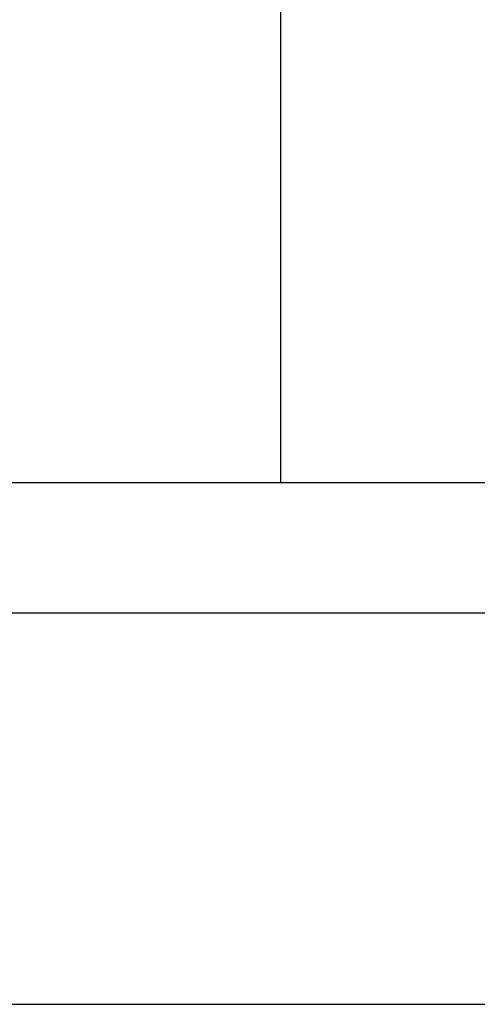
# Paper-space layout 'A2-V (Narrow)' of a CAD drawing. Header units: millimetres. Extents: x -5 to 415, y -15 to 579.
# Tile 2 of 17: x 205 to 223, y -15 to 23. Entities that reach past the tile are written whole.
import ezdxf

# ---------------------------------------------------------------- set-up
doc = ezdxf.new("R2010")
doc.units = ezdxf.units.MM
for name, color, linetype in [('Disegno1', 2, 'Continuous'), ('Tabella', 7, 'Continuous'), ('TabellaCampi', 2, 'Continuous')]:
    doc.layers.add(name, color=color, linetype=linetype)
doc.styles.get("Standard").update_dxf_attribs({"font": 'arial.ttf', "height": 4})

# ---------------------------------------------------------------- blocks, each defined once
blk = doc.blocks.new('A2-V (Narrow)')
at = {"layer": 'Tabella'}
blk.add_line((220, 115), (220, 20), dxfattribs=at)
blk.add_lwpolyline([(0, 594), (0, 0), (420, 0), (420, 594)], close=True, dxfattribs=at)
at = {"layer": 'Tabella', "color": 1}
blk.add_lwpolyline([(5, 589), (5, 15), (415, 15), (415, 589)], close=True, dxfattribs=at)
at = {"layer": 'Tabella', "color": 6}
blk.add_lwpolyline([(10, 584), (10, 20), (410, 20), (410, 584)], close=True, dxfattribs=at)
at = {"layer": 'TabellaCampi', "oblique": 0.2618}
for tag, p in [('TITOLO', (220.284, 72.914)), ('PROJET', (330.284, 72.914)), ('FILE_NAME', (220.205, 64.914)), ('RELEASE', (330.284, 64.914)), ('CODICE', (370.284, 64.914)), ('MATERIALE', (220.284, 56.914)), ('TRATTAMENTO', (330.284, 56.914)), ('COLORE', (220.284, 48.914)), ('ENGINEER', (290.284, 48.914)), ('DESIGNER', (330.284, 48.914)), ('APPROVED_BY', (370.284, 48.914)), ('TOLLERANZE', (356.837, 42.125)), ('SHEET', (230.242, 40.914)), ('OF', (242.626, 40.914)), ('DATA', (255.284, 40.914)), ('SCALA', (290.284, 40.914))]:
    blk.add_attdef(tag, p, '', height=2.5, dxfattribs=at)

psp = doc.layouts.new('A2-V (Narrow)')

# ---------------------------------------------------------------- block references
at = {"layer": 'Disegno1'}
psp.add_blockref('A2-V (Narrow)', (-5, -15), dxfattribs=at)

doc.saveas('drawing.dxf')
